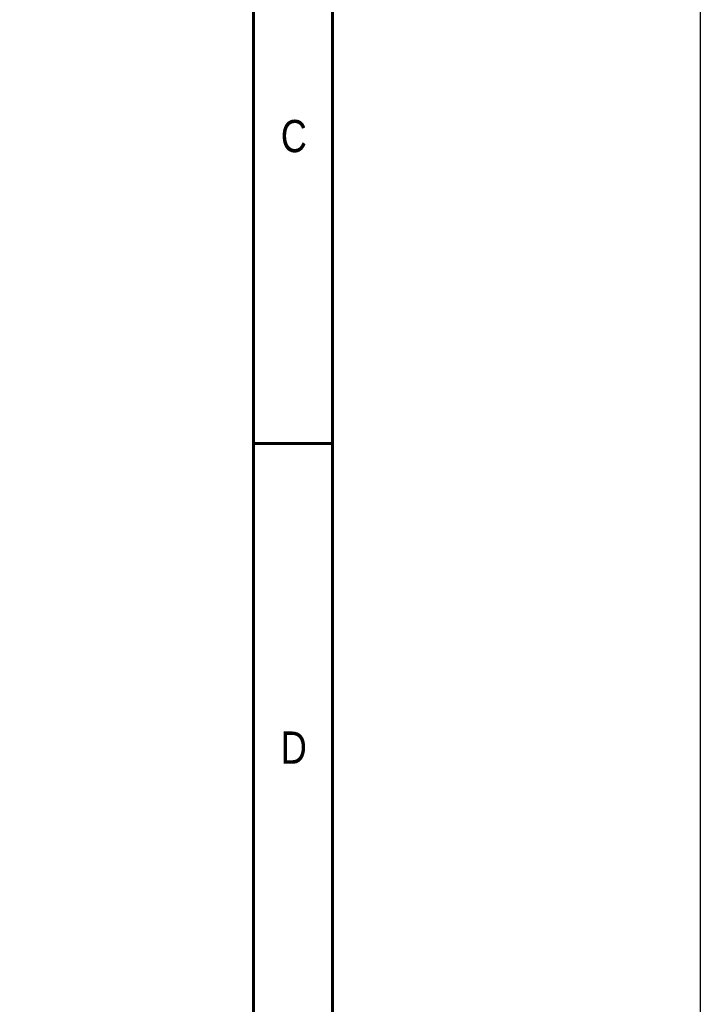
# Model space of a CAD drawing. Header units: inches. Extents: x 0 to 5655, y -2263 to 1330.
# Tile 60 of 231: x 4429 to 4553, y -2121 to -1941. Entities that reach past the tile are written whole.
import ezdxf
from ezdxf.enums import TextEntityAlignment as Align

# ---------------------------------------------------------------- set-up
doc = ezdxf.new("R2010")
doc.units = ezdxf.units.IN
doc.header["$MEASUREMENT"] = 0
doc.layers.add('BORDER', color=7, linetype='Continuous')
doc.styles.add('SEACAD_arial_ttf', font='arial.ttf', dxfattribs={"height": 0.2})

# ---------------------------------------------------------------- blocks, each defined once
blk = doc.blocks.new('A4橫')
at = {"layer": 'BORDER', "color": 123, "linetype": 'Continuous', "lineweight": 60, "ltscale": 25.4}
for p, q in [((4924.324, 1170.892), (4924.324, 1453.749)), ((4917.114, 1446.539), (4917.114, 1170.892)), ((4924.324, 1261.095), (4917.114, 1261.095))]:
    blk.add_line(p, q, dxfattribs=at)
at = {"layer": 'BORDER', "color": 60, "linetype": 'Continuous', "ltscale": 25.4, "style": 'SEACAD_arial_ttf', "width": 0.8}
for s, p in [('C', (4919.601, 1290.649)), ('D', (4919.601, 1234.806))]:
    blk.add_text(s, height=2.943, dxfattribs=at).set_placement(p, align=Align.TOP_LEFT)

msp = doc.modelspace()

# ---------------------------------------------------------------- linework, layer by layer
at = {"color": 4}
msp.add_lwpolyline([(4033.092, 513.153), (4553.092, 513.153), (4553.092, -2262.847), (4033.092, -2262.847)], close=True, dxfattribs=at)

# ---------------------------------------------------------------- block references
at = {"xscale": 2, "yscale": 2, "zscale": 2}
msp.add_blockref('A4橫', (-5362.766, -4540.488), dxfattribs=at)

doc.saveas('drawing.dxf')
